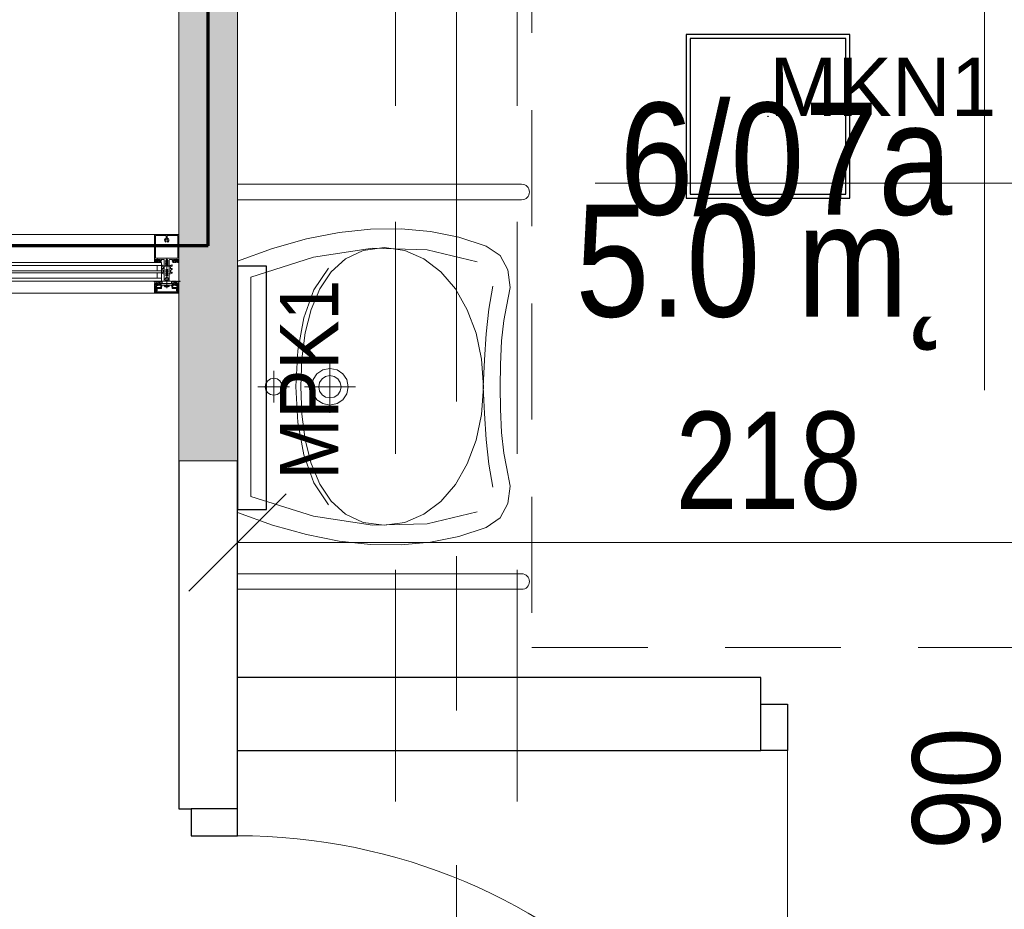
# Model space of a CAD drawing. Header units: centimetres. Extents: x -1631 to 21770, y -8842 to 3590.
# Tile 128 of 142: x 498 to 700, y 1542 to 1724. Entities that reach past the tile are written whole.
import ezdxf

# ---------------------------------------------------------------- set-up
doc = ezdxf.new("R2010")
doc.units = ezdxf.units.CM
for name, pattern in [('Długa kreska', [142.875, 95.25, -47.625]), ('Oś', [222.25, 127, -31.75, 31.75, -31.75]), ('Ponad', [39.688, 23.813, -15.875]), ('Ukryte', [71.438, 47.625, -23.813])]:
    doc.linetypes.add(name, pattern=pattern)
for name, color, linetype, lineweight in [('A-ANNO-DIMS', 211, 'Continuous', 13), ('A-ANNO-DIMS-100', 211, 'Continuous', 13), ('A-ANNO-NOTE', 131, 'Continuous', 9), ('A-AREA-IDEN', 2, 'Continuous', 13), ('A-DETL', 90, 'Continuous', 9), ('A-DETL-GENF', 92, 'Continuous', 9), ('A-DETL-HDLN', 90, 'Ukryte', 9), ('A-DETL-MEDM', 33, 'Continuous', 13), ('A-DOOR', 31, 'Continuous', 13), ('A-FLOR-OVHD', 1, 'Ponad', 9), ('A-GLAZ-CURT', 52, 'Continuous', 9), ('A-GLAZ-CWMG', 51, 'Continuous', 9), ('A-WALL', 113, 'Continuous', 13), ('A-WALL-PATT', 111, 'Continuous', 13), ('P-SANR-FIXT', 6, 'Continuous', 9), ('S-GRID', 1, 'Continuous', 13)]:
    doc.layers.add(name, color=color, linetype=linetype, lineweight=lineweight)
doc.layers.add('E_oprawy', color=12, linetype='Continuous')
doc.styles.add('Arial', font='arial.ttf', dxfattribs={"width": 0.9, "height": 18})
doc.styles.add('Arial Narrow_5', font='ARIALN.TTF', dxfattribs={"height": 20})
doc.styles.add('Arial_11', font='arial.ttf', dxfattribs={"width": 0.85, "height": 23})
doc.dimstyles.new('Diagonal_1_100__0__wewnętrzne', dxfattribs={"dimscale": 30.48, "dimtxt": 20.468619, "dimasz": 0.656168, "dimexe": 0.164042, "dimexo": 0.0625, "dimgap": 0.032808, "dimtad": 1, "dimdec": 0, "dimdsep": 46, "dimtxsty": 'Arial Narrow_5', "dimblk1": 'OBLIQUE', "dimblk2": 'OBLIQUE', "dimsah": 1, "dimcen": 0.09, "dimazin": 0, "dimtfac": 1, "dimtdec": 4, "dimtix": 1, "dimtmove": 0, "dimatfit": 3, "dimfxl": 0, "dimtvp": 1, "dimtolj": 1, "dimtzin": 0, "dimarcsym": 0})

# ---------------------------------------------------------------- blocks, each defined once
blk = doc.blocks.new('DRZWI 1S - automatyczna etykieta - Drzwi 90 _łazienkowe_-2364279-6_piętro IV __13_80 m_ - stan projektowany')
at = {"layer": 'A-DETL-GENF'}
for p, q in [((-50.5, 7.5), (-50.5, -2)), ((-45, 7.5), (-50.5, 7.5)), ((-45, -2), (-45, 7.5)), ((50.5, 7.5), (45, 7.5)), ((45, 7.5), (45, -2)), ((50.5, -2), (50.5, 7.5)), ((-50.5, -2), (-45, -2)), ((45, -2), (50.5, -2))]:
    blk.add_line(p, q, dxfattribs=at)
at = {"layer": 'A-DETL-MEDM', "lineweight": 25}
for p, q in [((-45, 7.5), (-50.5, 7.5)), ((-50.5, 7.5), (-50.5, -2)), ((-45, -2), (-45, 7.5)), ((45, -2), (45, 7.5)), ((45, 7.5), (50.5, 7.5)), ((50.5, 7.5), (50.5, -2)), ((-50.5, -2), (-45, -2)), ((50.5, -2), (45, -2))]:
    blk.add_line(p, q, dxfattribs=at)
at = {"layer": 'A-DOOR'}
blk.add_line((45, 7.5), (45, 97.5), dxfattribs=at)
blk.add_arc((45, 7.5), 90, 90, 180, dxfattribs=at)
blk = doc.blocks.new('umywalka dla N_65x56 koło - Type 1-1264895-6_piętro IV __13_80 m_ - stan projektowany')
at = {"layer": 'P-SANR-FIXT'}
for p, q in [((-29.1, 64.4), (-29.1, 6)), ((-25.9, 64.4), (-25.9, 6)), ((50.9, 64.4), (50.9, 6)), ((54.1, 6), (54.1, 64.4)), ((-11.49, 61.58), (-14.43, 59.97)), ((-7.9, 62.01), (-11.49, 61.58)), ((-3.96, 61.28), (-7.9, 62.01)), ((-1.14, 60.72), (-3.96, 61.28)), ((3.08, 60.29), (-1.14, 60.72)), ((26.14, 60.72), (21.92, 60.29)), ((28.96, 61.28), (26.14, 60.72)), ((32.9, 62.01), (28.96, 61.28)), ((36.49, 61.58), (32.9, 62.01)), ((39.43, 59.97), (36.49, 61.58)), ((-14.43, 59.97), (-16.38, 57.12)), ((7.9, 60.04), (3.08, 60.29)), ((12.5, 60.01), (7.9, 60.04)), ((17.1, 60.04), (12.5, 60.01)), ((21.92, 60.29), (17.1, 60.04)), ((41.38, 57.12), (39.43, 59.97)), ((-16.38, 57.12), (-18.22, 51.51)), ((-8.14, 58.51), (-3.44, 57.63)), ((-3.44, 57.63), (1.64, 57.08)), ((1.64, 57.08), (6.99, 56.74)), ((6.99, 56.74), (12.48, 56.52)), ((12.48, 56.52), (17.98, 56.74)), ((17.98, 56.74), (23.33, 57.08)), ((23.33, 57.08), (28.41, 57.63)), ((28.41, 57.63), (33.11, 58.51)), ((43.22, 51.51), (41.38, 57.12)), ((-13.17, 55.28), (-15.64, 44.98)), ((1.52, 55.04), (-3.33, 53.22)), ((6.84, 56.17), (1.52, 55.04)), ((12.52, 56.56), (6.84, 56.17)), ((18.18, 56.17), (12.52, 56.56)), ((23.49, 55.04), (18.18, 56.17)), ((28.31, 53.22), (23.49, 55.04)), ((40.64, 44.98), (38.17, 55.28)), ((-3.33, 53.22), (-7.59, 50.79)), ((32.54, 50.79), (28.31, 53.22)), ((-18.22, 51.51), (-19.42, 45.69)), ((-7.59, 50.79), (-11.11, 47.81)), ((36.03, 47.81), (32.54, 50.79)), ((44.42, 45.69), (43.22, 51.51)), ((-11.11, 47.81), (-13.79, 44.33)), ((38.68, 44.33), (36.03, 47.81)), ((-19.42, 45.69), (-19.97, 39.64)), ((-15.64, 44.98), (-15.95, 33.74)), ((40.95, 33.74), (40.64, 44.98)), ((44.97, 39.64), (44.42, 45.69)), ((-13.79, 44.33), (-15.49, 40.42)), ((40.36, 40.42), (38.68, 44.33)), ((-19.97, 39.64), (-19.89, 33.38)), ((-15.49, 40.42), (-16.08, 36.14)), ((40.95, 36.14), (40.36, 40.42)), ((44.89, 33.38), (44.97, 39.64)), ((-16.08, 36.14), (-15.49, 31.83)), ((40.36, 31.83), (40.95, 36.14)), ((-19.89, 33.38), (-19.18, 26.89)), ((-15.95, 33.74), (-14.09, 21.65)), ((39.09, 21.65), (40.95, 33.74)), ((44.18, 26.89), (44.89, 33.38)), ((-15.49, 31.83), (-13.8, 28.22)), ((38.67, 28.22), (40.36, 31.83)), ((9.85, 27.66), (11.04, 28.47)), ((11.04, 28.47), (12.5, 28.76)), ((12.5, 30.26), (12.5, 19.76)), ((12.5, 28.76), (13.96, 28.47)), ((13.96, 28.47), (15.15, 27.66)), ((-19.18, 26.89), (-17.85, 20.17)), ((-13.8, 28.22), (-11.14, 25.26)), ((8.75, 25.01), (9.04, 26.47)), ((9.04, 26.47), (9.85, 27.66)), ((10.38, 25.91), (10.87, 26.64)), ((10.87, 26.64), (11.61, 27.13)), ((11.61, 27.13), (12.5, 27.31)), ((12.5, 27.31), (13.39, 27.13)), ((13.39, 27.13), (14.13, 26.64)), ((14.13, 26.64), (14.62, 25.91)), ((15.15, 27.66), (15.96, 26.47)), ((15.96, 26.47), (16.25, 25.01)), ((36.01, 25.26), (38.67, 28.22)), ((42.85, 20.17), (44.18, 26.89)), ((-7.38, 21.71), (-11.89, 24.74)), ((-11.14, 25.26), (-7.63, 22.92)), ((7.16, 25.01), (17.84, 25.01)), ((9.04, 23.56), (8.75, 25.01)), ((10.2, 25.01), (10.38, 25.91)), ((10.38, 24.12), (10.2, 25.01)), ((14.62, 25.91), (14.8, 25.01)), ((14.8, 25.01), (14.62, 24.12)), ((16.25, 25.01), (15.96, 23.56)), ((36.76, 24.74), (32.25, 21.71)), ((32.5, 22.92), (36.01, 25.26)), ((-7.63, 22.92), (-3.39, 21.17)), ((9.85, 22.36), (9.04, 23.56)), ((11.04, 21.56), (9.85, 22.36)), ((10.87, 23.39), (10.38, 24.12)), ((11.61, 22.89), (10.87, 23.39)), ((12.5, 22.71), (11.61, 22.89)), ((13.39, 22.89), (12.5, 22.71)), ((14.13, 23.39), (13.39, 22.89)), ((15.15, 22.36), (13.96, 21.56)), ((14.62, 24.12), (14.13, 23.39)), ((15.96, 23.56), (15.15, 22.36)), ((28.26, 21.17), (32.5, 22.92)), ((-14.09, 21.65), (-10.01, 8.8)), ((-1.64, 19.63), (-7.38, 21.71)), ((-3.39, 21.17), (1.45, 19.96)), ((12.5, 21.26), (11.04, 21.56)), ((13.96, 21.56), (12.5, 21.26)), ((23.42, 19.96), (28.26, 21.17)), ((32.25, 21.71), (26.51, 19.63)), ((35.01, 8.8), (39.09, 21.65)), ((-17.85, 20.17), (-15.89, 13.2)), ((5.06, 18.42), (-1.64, 19.63)), ((1.45, 19.96), (6.76, 19.26)), ((12.43, 18.04), (5.06, 18.42)), ((6.76, 19.26), (12.43, 19.04)), ((12.43, 19.04), (18.1, 19.26)), ((19.81, 18.42), (12.43, 18.04)), ((18.1, 19.26), (23.42, 19.96)), ((26.51, 19.63), (19.81, 18.42)), ((40.89, 13.2), (42.85, 20.17)), ((12.5, 16.73), (12.5, 10.22)), ((10.89, 14.16), (11.26, 14.71)), ((11.26, 14.71), (11.82, 15.09)), ((11.82, 15.09), (12.5, 15.23)), ((12.5, 15.23), (13.18, 15.09)), ((13.18, 15.09), (13.74, 14.71)), ((13.74, 14.71), (14.11, 14.16)), ((-15.89, 13.2), (-13.31, 6)), ((15.75, 13.48), (9.25, 13.48)), ((10.75, 13.48), (10.89, 14.16)), ((10.89, 12.8), (10.75, 13.48)), ((11.26, 12.24), (10.89, 12.8)), ((11.82, 11.86), (11.26, 12.24)), ((13.74, 12.24), (13.18, 11.86)), ((14.11, 12.8), (13.74, 12.24)), ((14.11, 14.16), (14.25, 13.48)), ((14.25, 13.48), (14.11, 12.8)), ((38.31, 6), (40.89, 13.2)), ((12.5, 11.72), (11.82, 11.86)), ((13.18, 11.86), (12.5, 11.72)), ((-10.01, 8.8), (12.5, 8.8)), ((12.5, 8.8), (35.01, 8.8))]:
    blk.add_line(p, q, dxfattribs=at)
for centre in [(-27.5, 64.4), (52.5, 64.4)]:
    blk.add_arc(centre, 1.6, 360, 180, dxfattribs=at)
blk = doc.blocks.new('Schueco_FWS-Glazing1 - SI_38mm_TripGlz 2-2609958-6_piętro IV __13_80 m_ - stan projektowany')
at = {"layer": 'A-GLAZ-CURT'}
for p, q in [((16.9, 0), (-16.9, 0)), ((-16.9, 0), (-16.9, -3.8)), ((16.9, -3.8), (16.9, 0)), ((-16.9, -3.8), (16.9, -3.8))]:
    blk.add_line(p, q, dxfattribs=at)
at = {"layer": 'A-GLAZ-CURT', "lineweight": 13}
for p, q in [((-16.9, -0.6), (16.9, -0.6)), ((-16.9, -1.7), (16.9, -1.7)), ((-16, -0.6), (-16, -1.7)), ((16, -0.6), (16, -1.7)), ((-16.9, -2.1), (16.9, -2.1)), ((-16.9, -3.2), (16.9, -3.2)), ((-16, -2.1), (-16, -3.2)), ((16, -2.1), (16, -3.2))]:
    blk.add_line(p, q, dxfattribs=at)
blk = doc.blocks.new('Rectangular Mullion - Schueco_FWS-50-SI_Tran_CovCap-20mm_Tran-55mm-V14-6_piętro IV __13_80 m_ - stan projektowany')
at = {"layer": 'A-GLAZ-CWMG'}
for p, q in [((525.38, 1680.33), (494.38, 1680.33)), ((489.38, 1670.73), (489.38, 1674.53)), ((494.38, 1670.72), (525.38, 1670.72)), ((494.38, 1668.23), (525.38, 1668.23))]:
    blk.add_line(p, q, dxfattribs=at)
blk = doc.blocks.new('Rectangular Mullion - SI_CovCap-20mm_Tran-55mm-2281819-6_piętro IV __13_80 m_ - stan projektowany')
at = {"layer": 'A-DETL-GENF'}
for p, q in [((-2.5, 9.45), (-2.5, 7.8)), ((-2.5, 9.39), (-2.5, 4.79)), ((2.37, 9.6), (-2.35, 9.6)), ((-2.29, 9.39), (-2.29, 4.79)), ((-0.12, 8.61), (-0.12, 8.55)), ((-0.12, 8.25), (-0.12, 8.13)), ((-0.1, 8.88), (-0.1, 9.34)), ((0.1, 9.34), (0.1, 8.88)), ((0.12, 8.55), (0.12, 8.61)), ((0.12, 8.13), (0.12, 8.25)), ((2.29, 9.39), (2.29, 4.79)), ((2.5, 7.8), (2.5, 9.45)), ((2.5, 9.39), (2.5, 4.79)), ((-2.26, 4.33), (-2.14, 4.43)), ((-2.22, 4.26), (-2.26, 4.28)), ((-2.04, 4.28), (-1.72, 4.28)), ((-2.02, 4.42), (-2.01, 4.41)), ((-1.98, 4.39), (-1.78, 4.39)), ((-1.72, 4.08), (-1.94, 4.08)), ((-1.74, 4.41), (-1.74, 4.42)), ((-1.67, 4.24), (-1.67, 4.13)), ((-1.62, 4.43), (-1.5, 4.33)), ((-1.5, 4.28), (-1.54, 4.26)), ((-0.5, 4.28), (-0.5, 3.15)), ((-0.18, 3.96), (-0.18, 4.1)), ((-0.08, 4.27), (-0.05, 4.28)), ((0, -1.48), (0, 4.68)), ((0.07, 4.27), (0.05, 4.28)), ((0.17, 3.96), (0.17, 4.1)), ((0.5, 3.15), (0.5, 4.28)), ((1.62, 4.43), (1.5, 4.33)), ((1.5, 4.28), (1.54, 4.26)), ((1.67, 4.24), (1.67, 4.13)), ((2.04, 4.28), (1.72, 4.28)), ((1.72, 4.08), (1.94, 4.08)), ((1.74, 4.41), (1.74, 4.42)), ((1.98, 4.39), (1.78, 4.39)), ((2.02, 4.42), (2.01, 4.41)), ((2.26, 4.33), (2.14, 4.43)), ((2.22, 4.26), (2.26, 4.28)), ((-2.35, 3.92), (-2.48, 3.92)), ((-2.37, 3.8), (-2.47, 3.8)), ((-2.09, 4.03), (-2.31, 3.93)), ((-1.9, 3.92), (-2.05, 3.86)), ((-1.8, 3.81), (-1.84, 3.9)), ((-1.7, 3.9), (-1.74, 3.81)), ((-1.58, 3.81), (-1.62, 3.9)), ((-1.48, 3.9), (-1.52, 3.82)), ((-1.35, 3.81), (-1.4, 3.9)), ((-0.78, 2.94), (-1.04, 3.09)), ((-0.78, 2.21), (-1.04, 2.36)), ((-0.91, 3.3), (-0.53, 3.08)), ((-0.91, 2.57), (-0.83, 2.52)), ((-0.75, 2.57), (-0.75, 2.89)), ((-0.75, 1.84), (-0.75, 2.16)), ((-0.5, 3.04), (-0.5, 1.52)), ((-0.45, 3.1), (-0.35, 3.1)), ((-0.21, 3.93), (-0.19, 3.94)), ((-0.19, 3.89), (-0.21, 3.91)), ((0.21, 3.93), (0.18, 3.94)), ((0.18, 3.89), (0.21, 3.91)), ((0.37, 3.1), (0.45, 3.1)), ((0.5, 3.04), (0.5, 1.52)), ((0.91, 3.3), (0.52, 3.08)), ((0.75, 2.57), (0.75, 2.89)), ((0.75, 1.84), (0.75, 2.16)), ((0.77, 2.94), (1.04, 3.09)), ((0.77, 2.21), (1.04, 2.36)), ((0.91, 2.57), (0.82, 2.52)), ((1.35, 3.81), (1.4, 3.9)), ((1.48, 3.9), (1.52, 3.82)), ((1.58, 3.81), (1.62, 3.9)), ((1.7, 3.9), (1.74, 3.81)), ((1.8, 3.81), (1.84, 3.9)), ((1.9, 3.92), (2.05, 3.86)), ((2.09, 4.03), (2.31, 3.93)), ((2.35, 3.92), (2.48, 3.92)), ((2.37, 3.8), (2.47, 3.8)), ((-0.76, 1.47), (-1.04, 1.63)), ((-0.91, 1.85), (-0.83, 1.8)), ((-0.55, 1.47), (-0.74, 1.47)), ((-0.3, 0.5), (-0.3, 0.28)), ((0.3, 0.5), (0.3, 0.28)), ((0.55, 1.47), (0.74, 1.47)), ((0.76, 1.47), (1.04, 1.63)), ((0.91, 1.85), (0.82, 1.8)), ((-2.6, 0), (-2.69, 0)), ((-2.34, -1.03), (-2.15, -1.46)), ((-2.32, -1.59), (-2.04, -1.59)), ((-2.18, -0.02), (-2.26, -0.17)), ((-2.06, -1.25), (-2.13, -1.09)), ((-2.07, -0.1), (-2.12, -0.02)), ((-2.1, -1.49), (-1.14, -1.49)), ((-1.88, -0.42), (-2.01, -0.42)), ((-2.01, -0.48), (-1.95, -0.48)), ((-1.96, -0.02), (-2, -0.1)), ((-1.98, -0.31), (-1.95, -0.36)), ((-1.98, -0.75), (-1.9, -0.85)), ((-1.34, -1.31), (-1.96, -1.31)), ((-1.85, -0.1), (-1.9, -0.02)), ((-1.84, -0.69), (-1.84, -0.57)), ((-1.83, -0.38), (-1.83, -0.36)), ((-1.74, -0.02), (-1.79, -0.1)), ((-1.79, -0.34), (-1.77, -0.35)), ((-1.79, -0.52), (-1.76, -0.52)), ((-1.67, -0.74), (-1.79, -0.74)), ((-1.74, -0.54), (-1.64, -0.7)), ((-1.72, -0.33), (-1.72, -0.32)), ((-1.72, -0.8), (-1.48, -0.8)), ((-1.63, -0.1), (-1.68, -0.02)), ((-1.67, -0.31), (-1.65, -0.32)), ((-1.6, -0.32), (-1.6, -0.3)), ((-1.52, -0.02), (-1.57, -0.1)), ((-1.56, -0.7), (-1.46, -0.54)), ((-1.55, -0.31), (-1.54, -0.32)), ((-1.41, -0.74), (-1.53, -0.74)), ((-1.49, -0.33), (-1.48, -0.32)), ((-1.41, -0.1), (-1.46, -0.02)), ((-1.44, -0.52), (-1.41, -0.52)), ((-1.43, -0.34), (-1.42, -0.36)), ((-1.38, -0.37), (-1.37, -0.37)), ((-1.36, -0.57), (-1.36, -0.69)), ((-1.3, -0.02), (-1.35, -0.1)), ((-1.3, -0.85), (-1.22, -0.75)), ((-1.25, -0.48), (-1.18, -0.48)), ((-1.2, -0.1), (-1.24, -0.02)), ((-1.07, -0.02), (-1.12, -0.1)), ((-1.09, -1.45), (-0.98, -0.84)), ((-0.95, -0.82), (-0.03, -0.82)), ((0.41, -1.04), (-0.41, -1.04)), ((-0.22, -1.18), (0.23, -1.18)), ((0.02, -0.82), (0.95, -0.82)), ((0.98, -0.84), (1.09, -1.45)), ((1.07, -0.02), (1.12, -0.1)), ((1.14, -1.49), (2.1, -1.49)), ((1.25, -0.48), (1.18, -0.48)), ((1.2, -0.1), (1.24, -0.02)), ((1.3, -0.85), (1.22, -0.75)), ((1.3, -0.02), (1.35, -0.1)), ((1.96, -1.31), (1.34, -1.31)), ((1.36, -0.57), (1.36, -0.69)), ((1.38, -0.37), (1.37, -0.37)), ((1.41, -0.1), (1.46, -0.02)), ((1.44, -0.52), (1.41, -0.52)), ((1.41, -0.74), (1.53, -0.74)), ((1.43, -0.34), (1.42, -0.36)), ((1.56, -0.7), (1.46, -0.54)), ((1.49, -0.33), (1.48, -0.32)), ((1.72, -0.8), (1.48, -0.8)), ((1.52, -0.02), (1.57, -0.1)), ((1.55, -0.31), (1.54, -0.32)), ((1.6, -0.32), (1.6, -0.3)), ((1.63, -0.1), (1.68, -0.02)), ((1.74, -0.54), (1.64, -0.7)), ((1.67, -0.31), (1.65, -0.32)), ((1.67, -0.74), (1.79, -0.74)), ((1.72, -0.33), (1.72, -0.32)), ((1.74, -0.02), (1.79, -0.1)), ((1.79, -0.52), (1.76, -0.52)), ((1.79, -0.34), (1.77, -0.35)), ((1.83, -0.38), (1.83, -0.36)), ((1.84, -0.69), (1.84, -0.57)), ((1.85, -0.1), (1.9, -0.02)), ((1.88, -0.42), (2.01, -0.42)), ((1.98, -0.75), (1.9, -0.85)), ((1.98, -0.31), (1.95, -0.36)), ((2.01, -0.48), (1.95, -0.48)), ((1.96, -0.02), (2, -0.1)), ((2.04, -1.59), (2.32, -1.59)), ((2.13, -1.09), (2.06, -1.25)), ((2.07, -0.1), (2.12, -0.02)), ((2.15, -1.46), (2.34, -1.03)), ((2.18, -0.02), (2.26, -0.17)), ((2.6, 0), (2.69, 0)), ((2.35, -2.5), (-2.35, -2.5)), ((2.13, -2.19), (-2.14, -2.19)), ((-2.13, -2.34), (2.12, -2.34))]:
    blk.add_line(p, q, dxfattribs=at)
at = {"layer": 'A-DETL-GENF', "flags": 128}
for points in [[(-0.15, 9.39), (-2.29, 9.39), (-2.29, 7.8)], [(2.29, 7.8), (2.29, 9.39), (0.15, 9.39)], [(-2.5, 4.9), (-2.5, 4.1), (-2.31, 4.1), (-2.23, 4.18), (-2.23, 4.24), (-2.35, 4.24), (-2.35, 4.47), (-1.91, 4.47)], [(-2.5, 3.94), (-2.5, 4.08), (-2.3, 4.08), (-2.25, 4.07)], [(-2.29, 4.9), (-2.29, 4.7), (2.29, 4.7), (2.29, 4.9)], [(-1.86, 4.47), (-1.41, 4.47), (-1.41, 4.24), (-1.53, 4.24), (-1.53, 4.18), (-1.45, 4.1), (-1.09, 4.1), (-1.09, 4.22), (-1.21, 4.22), (-1.21, 4.43), (-0.65, 4.43)], [(-1.51, 4.07), (-1.46, 4.08), (-1.26, 4.08), (-1.26, 3.89), (-1.3, 3.81)], [(-0.26, 0.58), (0, 0.8), (0, 1.1), (-0.2, 1.1), (-0.2, 1.3), (-0.1, 1.3), (-0.1, 1.46), (-0.2, 1.46), (-0.2, 1.66), (0, 1.66), (0, 1.83), (-0.2, 1.83), (-0.2, 2.03), (-0.1, 2.03), (-0.1, 2.2), (-0.2, 2.2), (-0.2, 2.4), (0, 2.4), (0, 4.3), (0, 2.4), (0.2, 2.4), (0.2, 2.2), (0.1, 2.2), (0.1, 2.03), (0.2, 2.03), (0.2, 1.83), (0, 1.83), (0, 1.66), (0.2, 1.66), (0.2, 1.46), (0.1, 1.46), (0.1, 1.3), (0.2, 1.3), (0.2, 1.1), (0, 1.1), (0, 0.8), (0.26, 0.58)], [(-0.25, 3.2), (-0.25, 3.29), (-0.2, 3.32), (-0.2, 3.44), (-0.25, 3.47), (-0.2, 3.5), (-0.2, 3.62), (-0.25, 3.65), (-0.2, 3.68), (-0.2, 3.8), (-0.25, 3.83), (-0.2, 3.86), (-0.2, 3.98), (-0.25, 4.01), (-0.2, 4.04), (-0.2, 4.16), (-0.25, 4.19), (-0.2, 4.22), (-0.2, 4.25), (-0.09, 4.45)], [(0.09, 4.45), (0.2, 4.25), (0.2, 4.13), (0.25, 4.1), (0.2, 4.07), (0.2, 3.95), (0.25, 3.92), (0.2, 3.89), (0.2, 3.77), (0.25, 3.74), (0.2, 3.71), (0.2, 3.59), (0.25, 3.56), (0.2, 3.53), (0.2, 3.41), (0.25, 3.38), (0.2, 3.35), (0.2, 3.23), (0.25, 3.2)], [(0.65, 4.43), (1.21, 4.43), (1.21, 4.22), (1.09, 4.22), (1.09, 4.1), (1.45, 4.1), (1.53, 4.18), (1.53, 4.24), (1.41, 4.24), (1.41, 4.47), (1.85, 4.47)], [(1.51, 4.07), (1.46, 4.08), (1.26, 4.08), (1.26, 3.89), (1.3, 3.81)], [(1.9, 4.47), (2.35, 4.47), (2.35, 4.24), (2.23, 4.24), (2.23, 4.18), (2.31, 4.1), (2.5, 4.1), (2.5, 4.9)], [(2.5, 3.94), (2.5, 4.08), (2.3, 4.08), (2.25, 4.07)], [(-0.2, 0.11), (-0.2, 0), (-0.5, 0), (-0.5, 3.07), (-0.18, 3.07), (-0.18, 3.88)], [(0.2, 0.11), (0.2, 0), (0.5, 0), (0.5, 3.07), (0.17, 3.07), (0.17, 3.88)], [(-2.5, -2.35), (-2.5, -0.5), (-2.39, -0.5), (-2.27, -0.86)], [(-2.48, -0.21), (-2.48, -0.48), (-2.07, -0.48)], [(-2.34, -1), (-2.34, -1.11), (-2.37, -1.22), (-2.37, -1.54)], [(-1.99, -1.64), (-1.99, -1.99), (-2.12, -1.99), (-2.12, -1.72), (-2.37, -1.72), (-2.37, -2.35), (2.37, -2.35), (2.37, -1.72), (2.12, -1.72), (2.12, -1.99), (1.99, -1.99), (1.99, -1.64)], [(-2.06, -0.93), (-2.14, -0.64), (-1.95, -0.64), (-1.95, -0.58), (-2.03, -0.5), (-2.35, -0.5), (-2.25, -0.87)], [(-2.18, -2.14), (-2.18, -1.78), (-2.32, -1.78), (-2.32, -2.14)], [(-1.92, -0.67), (-1.92, -0.68), (-1.97, -0.71)], [(-1.2, -0.42), (-1.32, -0.42), (-1.32, -0.39), (-1.19, -0.41)], [(-1.23, -0.71), (-1.28, -0.68), (-1.28, -0.67)], [(1.24, -1.23), (1.14, -0.64), (1.25, -0.64), (1.25, -0.58), (1.17, -0.5), (-1.17, -0.5), (-1.25, -0.58), (-1.25, -0.64), (-1.14, -0.64), (-1.24, -1.23)], [(-1.12, -0.48), (-0.98, -0.48), (-0.98, -0.09), (-1.02, -0.02)], [(0.52, -0.97), (0.54, -0.82), (-0.54, -0.82), (-0.52, -0.97)], [(1.12, -0.48), (0.98, -0.48), (0.98, -0.09), (1.02, -0.02)], [(1.2, -0.42), (1.32, -0.42), (1.32, -0.39), (1.19, -0.41)], [(1.23, -0.71), (1.28, -0.68), (1.28, -0.67)], [(1.92, -0.67), (1.92, -0.68), (1.97, -0.71)], [(2.25, -0.87), (2.35, -0.5), (2.03, -0.5), (1.95, -0.58), (1.95, -0.64), (2.14, -0.64), (2.06, -0.93)], [(2.48, -0.21), (2.48, -0.48), (2.07, -0.48)], [(2.33, -2.14), (2.33, -1.78), (2.19, -1.78), (2.19, -2.14)], [(2.27, -0.86), (2.39, -0.5), (2.5, -0.5), (2.5, -2.35)], [(2.37, -1.54), (2.37, -1.22), (2.34, -1.11), (2.34, -1)]]:
    blk.add_lwpolyline(points, dxfattribs=at)
for points in [[(0.97, 0), (-0.97, 0), (-0.97, -0.04), (0.97, -0.04)], [(0.97, -0.04), (-0.97, -0.04), (-0.97, -0.49), (0.97, -0.49)]]:
    blk.add_lwpolyline(points, close=True, dxfattribs=at)
at = {"layer": 'A-DETL-GENF'}
for centre, radius, start, end in [((-2.35, 9.45), 0.15, 90.0003, 179.9997), ((0, 8.4), 0.45, 107.4982, 231.0552), ((-0.22, 8.13), 0.1, 231.0552, 0), ((0, 8.4), 0.21, 143.7768, 216.2232), ((-0.15, 8.55), 0.03, 229.6807, 0), ((-0.15, 8.25), 0.03, 0, 130.3193), ((-0.15, 9.34), 0.05, 0.0077, 89.9923), ((-0.15, 8.88), 0.05, 287.4982, 0), ((0, 8.4), 0.24, 60, 120), ((0.15, 9.34), 0.05, 89.9791, 180.0209), ((0.15, 8.88), 0.05, 180, 252.583), ((0.15, 8.55), 0.03, 180, 310.3193), ((0.15, 8.25), 0.03, 49.6807, 180), ((0.22, 8.13), 0.1, 180, 308.9448), ((0, 8.4), 0.45, 308.9448, 72.583), ((0, 8.4), 0.21, 323.7768, 36.2232), ((2.35, 9.45), 0.15, 0.1055, 83.878), ((-2.24, 4.3), 0.03, 128.5798, 239.9915), ((-2.24, 4.1), 0.03, 255.4027, 14.3746), ((-2.23, 4.24), 0.02, 346.6587, 60.0171), ((-1.94, 4.17), 0.277, 166.6587, 194.3746), ((-2.08, 4.37), 0.08, 38.8475, 129.685), ((-2.04, 4.23), 0.0496, 92.7559, 159.6878), ((-1.94, 4.23), 0.148, 172.4164, 270.2404), ((-1.98, 4.44), 0.05, 218.8475, 270), ((-1.88, 4.46), 0.0255, 12.35, 167.65), ((-1.78, 4.44), 0.05, 270, 321.1528), ((-1.67, 4.37), 0.08, 50.315, 141.1528), ((-1.72, 4.23), 0.0499, 9.2263, 86.9893), ((-1.72, 4.13), 0.0502, 273.3323, 359.7322), ((-1.53, 4.24), 0.02, 119.9847, 193.341), ((-1.82, 4.17), 0.277, 345.6254, 13.341), ((-1.52, 4.1), 0.03, 165.6254, 284.5942), ((-1.52, 4.3), 0.03, 300.0085, 51.4202), ((-0.65, 4.28), 0.15, 359.9706, 90.0294), ((0.02, 4.1), 0.2, 120, 180), ((0, 4.4), 0.1, 28.7984, 151.2016), ((0, 4.2), 0.1, 90, 120), ((0, 4.2), 0.1, 60, 90), ((-0.03, 4.1), 0.2, 360, 60), ((0.65, 4.28), 0.15, 89.9706, 180.0294), ((1.52, 4.3), 0.03, 128.5798, 239.9915), ((1.52, 4.1), 0.03, 255.4058, 14.3746), ((1.53, 4.24), 0.02, 346.659, 60.0153), ((1.82, 4.17), 0.277, 166.659, 194.3746), ((1.67, 4.37), 0.08, 38.8472, 129.685), ((1.72, 4.23), 0.0499, 93.0107, 170.7737), ((1.72, 4.13), 0.0502, 180.2678, 266.6677), ((1.78, 4.44), 0.05, 218.8472, 270), ((1.88, 4.46), 0.0255, 12.35, 167.65), ((1.94, 4.23), 0.148, 269.7596, 7.5836), ((1.98, 4.44), 0.05, 270, 321.1525), ((2.08, 4.37), 0.08, 50.315, 141.1525), ((2.04, 4.23), 0.0496, 20.3122, 87.2441), ((2.23, 4.24), 0.02, 119.9829, 193.3413), ((1.94, 4.17), 0.277, 345.6254, 13.3413), ((2.24, 4.1), 0.03, 165.6254, 284.5973), ((2.24, 4.3), 0.03, 300.0085, 51.4202), ((-2.48, 3.94), 0.02, 180.0007, 269.9993), ((-2.43, 3.83), 0.059, 88.5974, 194.6036), ((-2.47, 3.82), 0.02, 194.6036, 270), ((-2.43, 4.82), 0.933, 269.587, 293.0035), ((-2.4, 4.8), 0.997, 271.4989, 290.69), ((-2.35, 4.02), 0.1, 270.0001, 294), ((-2.07, 3.99), 0.0337, 293.0035, 114), ((-1.89, 3.87), 0.05, 30.069, 110.536), ((-1.77, 3.83), 0.03, 210.0871, 329.9129), ((-1.66, 3.88), 0.0402, 27.7922, 152.3701), ((-1.55, 3.83), 0.0299, 210.122, 335.064), ((-1.44, 3.88), 0.0414, 28.176, 151.824), ((-1.33, 3.83), 0.0301, 210.1258, 329.8742), ((-0.98, 3.2), 0.125, 60, 240), ((-0.98, 2.47), 0.125, 60, 240), ((-0.8, 2.57), 0.05, 240, 360), ((-0.8, 2.89), 0.05, 360, 60), ((-0.8, 2.16), 0.05, 360, 60), ((-0.55, 3.04), 0.05, 360, 60), ((-0.45, 3.15), 0.05, 179.9899, 270.0101), ((-0.35, 3.2), 0.0999, 269.9704, 0.0296), ((-0.21, 3.92), 0.01, 120.0303, 239.9802), ((-0.2, 3.96), 0.02, 300.0303, 360), ((-0.2, 3.88), 0.02, 360, 59.9802), ((0.19, 3.96), 0.02, 180, 239.9697), ((0.19, 3.88), 0.02, 120.0198, 180), ((0.2, 3.92), 0.01, 300.0198, 59.9697), ((0.37, 3.23), 0.126, 191.5693, 265.5931), ((0.45, 3.15), 0.05, 270.9313, 359.9852), ((0.55, 3.04), 0.05, 120, 180), ((0.8, 2.89), 0.05, 120, 180), ((0.8, 2.57), 0.05, 180, 300), ((0.8, 2.16), 0.05, 120, 180), ((0.97, 3.2), 0.125, 300, 120), ((0.97, 2.47), 0.125, 300, 120), ((1.33, 3.83), 0.0301, 210.1258, 329.8742), ((1.44, 3.88), 0.0414, 28.176, 151.824), ((1.55, 3.83), 0.0299, 204.936, 329.878), ((1.66, 3.88), 0.0402, 27.6299, 152.2078), ((1.77, 3.83), 0.03, 210.0871, 329.9129), ((1.89, 3.87), 0.05, 69.464, 149.931), ((2.07, 3.99), 0.0337, 66, 246.9965), ((2.4, 4.8), 0.997, 249.31, 268.5011), ((2.43, 4.82), 0.933, 246.9965, 270.413), ((2.35, 4.02), 0.1, 246, 269.9999), ((2.43, 3.83), 0.059, 345.3964, 91.4026), ((2.47, 3.82), 0.02, 270, 345.3964), ((2.48, 3.94), 0.02, 270.0007, 359.9993), ((-0.98, 1.74), 0.125, 60, 240), ((-0.8, 1.84), 0.05, 240, 360), ((-0.74, 1.52), 0.05, 240, 270), ((-0.55, 1.52), 0.05, 270, 360), ((-0.2, 0.5), 0.1, 130, 180), ((-0.2, 0.28), 0.1, 180, 240), ((-0.3, 0.11), 0.1, 360, 60), ((0.3, 0.11), 0.1, 120, 180), ((0.2, 0.28), 0.1, 300, 360), ((0.2, 0.5), 0.1, 0, 50), ((0.55, 1.52), 0.05, 180, 270), ((0.74, 1.52), 0.05, 270, 300), ((0.8, 1.84), 0.05, 180, 300), ((0.97, 1.74), 0.125, 300, 120), ((-2.69, -0.03), 0.03, 89.9022, 261.6433), ((-2.73, -0.34), 0.286, 27.5921, 81.6433), ((-2.6, -0.2), 0.2, 80.4545, 89.9022), ((-2.61, -0.29), 0.291, 25.3637, 80.4545), ((-2.32, -1.54), 0.0512, 180.5709, 268.6482), ((-2.31, -0.14), 0.05, 205.3637, 330.1649), ((-2.29, -1.01), 0.06, 98.4417, 205), ((-2.27, -1), 0.07, 120.0064, 180), ((-2.34, -0.88), 0.07, 300.0064, 18), ((-2.31, -0.89), 0.06, 278.4417, 15), ((-2.15, -0.03), 0.03, 30.7154, 150.1649), ((-2.1, -1.44), 0.05, 205, 270), ((-2.08, -1.06), 0.06, 108.8192, 205), ((-2.12, -0.95), 0.06, 288.8192, 15), ((-2.04, -0.08), 0.0417, 215.132, 324.868), ((-2.01, -0.35), 0.065, 90, 270), ((-2.04, -0.48), 0.03, 0, 180), ((-1.96, -1.21), 0.1, 205, 270), ((-2.04, -1.64), 0.05, 0, 90.0001), ((-2.01, -0.33), 0.04, 29.9937, 90), ((-1.95, -0.73), 0.03, 120.0049, 219.9897), ((-1.93, -0.03), 0.03, 30.5887, 149.5346), ((-1.86, -0.31), 0.1, 210.0023, 269.1728), ((-1.95, -0.51), 0.03, 0.0185, 89.0948), ((-1.62, -0.59), 0.314, 165.4979, 194.5021), ((-1.84, -0.8), 0.08, 219.9967, 337.3844), ((-1.88, -0.37), 0.05, 270, 305.0779), ((-1.86, -0.37), 0.0339, 269.1783, 356.9975), ((-1.82, -0.08), 0.0415, 215.012, 324.988), ((-1.6, -0.77), 0.44, 54.1588, 125.0779), ((-1.79, -0.57), 0.05, 89.9897, 180.0103), ((-1.79, -0.69), 0.05, 179.9899, 270.0101), ((-1.8, -0.36), 0.0272, 60.011, 176.9853), ((-1.75, -0.32), 0.0316, 240.007, 341.9967), ((-1.76, -0.55), 0.03, 29.9936, 90.0121), ((-1.72, -0.85), 0.05, 90.0003, 157.3776), ((-1.71, -0.03), 0.03, 30.1448, 149.5346), ((-1.69, -0.33), 0.03, 45.0005, 162.0009), ((-1.67, -0.71), 0.03, 269.9936, 30.0024), ((-1.63, -0.3), 0.0316, 224.991, 327.0104), ((-1.6, -0.08), 0.043, 217.8436, 323.8234), ((-1.57, -0.32), 0.03, 30.0003, 146.9985), ((-1.53, -0.71), 0.03, 150.0027, 270.0013), ((-1.51, -0.31), 0.0316, 210.0026, 311.9974), ((-1.49, -0.03), 0.03, 30.3449, 149.5346), ((-1.46, -0.34), 0.03, 14.9955, 132.0028), ((-1.48, -0.85), 0.05, 22.6209, 90.0012), ((-1.44, -0.55), 0.03, 89.9893, 150.005), ((-1.36, -0.8), 0.08, 202.6228, 319.9969), ((-1.39, -0.35), 0.03, 195.0015, 296.9968), ((-1.38, -0.08), 0.0419, 215.4665, 324.6999), ((-1.41, -0.57), 0.05, 0.009, 89.991), ((-1.41, -0.69), 0.05, 270.0092, 359.9908), ((-1.35, -0.39), 0.03, 0.0112, 116.991), ((-1.32, -0.39), 0.03, 234.1588, 270), ((-1.34, -1.21), 0.1, 270, 350), ((-1.27, -0.03), 0.03, 30.3446, 149.7685), ((-1.25, -0.51), 0.03, 90, 193.1975), ((-1.58, -0.59), 0.314, 345.517, 13.1975), ((-1.24, -0.73), 0.03, 319.9887, 60.0017), ((-1.16, -0.08), 0.0416, 206.9541, 331.568), ((-1.2, -0.45), 0.033, 305.0901, 90), ((-1.19, -0.46), 0.05, 7.1737, 90.0088), ((-1.12, -0.45), 0.03, 187.1885, 269.997), ((-1.14, -1.44), 0.05, 270, 350), ((-1.05, -0.03), 0.03, 29.7965, 150.132), ((-0.95, -0.85), 0.03, 90, 170), ((-0.31, -0.92), 0.22, 193.9707, 242.728), ((0, -0.29), 0.921, 243.7078, 255.8284), ((0, -0.82), 0.0256, 12.6804, 167.3196), ((0, -0.29), 0.92, 284.1683, 296.293), ((0.31, -0.92), 0.22, 297.2746, 346.0268), ((0.95, -0.85), 0.03, 10, 90), ((1.05, -0.03), 0.03, 29.868, 150.2035), ((1.14, -1.44), 0.05, 190, 270), ((1.16, -0.08), 0.0416, 208.432, 333.0459), ((1.12, -0.45), 0.03, 270.003, 352.8115), ((1.19, -0.46), 0.05, 89.9912, 172.8263), ((1.2, -0.45), 0.033, 90, 234.9099), ((1.24, -0.73), 0.03, 119.9983, 220.0113), ((1.27, -0.03), 0.03, 30.2315, 149.6554), ((1.34, -1.21), 0.1, 190, 270), ((1.25, -0.51), 0.03, 346.8025, 90), ((1.58, -0.59), 0.314, 166.8025, 194.483), ((1.36, -0.8), 0.08, 220.0031, 337.3772), ((1.35, -0.39), 0.03, 63.009, 179.9888), ((1.32, -0.39), 0.03, 270, 305.8412), ((1.6, -0.77), 0.44, 54.9221, 125.8412), ((1.38, -0.08), 0.0419, 215.3001, 324.5335), ((1.41, -0.57), 0.05, 90.009, 179.991), ((1.41, -0.69), 0.05, 180.0092, 269.9908), ((1.39, -0.35), 0.03, 243.0032, 344.9985), ((1.46, -0.34), 0.03, 47.9972, 165.0045), ((1.44, -0.55), 0.03, 29.995, 90.0107), ((1.48, -0.85), 0.05, 89.9988, 157.3791), ((1.49, -0.03), 0.03, 30.4654, 149.6551), ((1.51, -0.31), 0.0316, 228.0026, 329.9974), ((1.53, -0.71), 0.03, 269.9987, 29.9973), ((1.57, -0.32), 0.03, 33.0015, 149.9997), ((1.6, -0.08), 0.043, 216.1766, 322.1564), ((1.63, -0.3), 0.0316, 212.9896, 315.009), ((1.67, -0.71), 0.03, 149.9976, 270.0064), ((1.69, -0.33), 0.03, 17.9991, 134.9995), ((1.71, -0.03), 0.03, 30.4654, 149.8552), ((1.75, -0.32), 0.0316, 198.0033, 299.993), ((1.72, -0.85), 0.05, 22.6224, 89.9997), ((1.76, -0.55), 0.03, 89.9879, 150.0064), ((1.84, -0.8), 0.08, 202.6156, 320.0033), ((1.82, -0.08), 0.0415, 215.012, 324.988), ((1.8, -0.36), 0.0272, 3.0147, 119.989), ((1.79, -0.57), 0.05, 359.9897, 90.0103), ((1.79, -0.69), 0.05, 269.9899, 0.0101), ((1.86, -0.37), 0.0339, 183.0025, 270.8217), ((1.88, -0.37), 0.05, 234.9221, 270), ((1.86, -0.31), 0.1, 270.8272, 329.9977), ((1.93, -0.03), 0.03, 30.4654, 149.4113), ((1.95, -0.51), 0.03, 90.9052, 179.9815), ((1.62, -0.59), 0.314, 345.4979, 14.5021), ((1.96, -1.21), 0.1, 270, 335), ((1.95, -0.73), 0.03, 320.0103, 59.9951), ((2.01, -0.33), 0.04, 90, 150.0063), ((2.04, -1.64), 0.05, 89.9981, 180.0017), ((2.04, -0.08), 0.0417, 215.132, 324.868), ((2.01, -0.35), 0.065, 270, 90), ((2.04, -0.48), 0.03, 0, 180), ((2.12, -0.95), 0.06, 165, 251.1808), ((2.08, -1.06), 0.06, 335, 71.1808), ((2.1, -1.44), 0.05, 270, 335), ((2.15, -0.03), 0.03, 29.8351, 149.2846), ((2.31, -0.89), 0.06, 165, 261.5583), ((2.31, -0.14), 0.05, 209.8351, 334.6363), ((2.34, -0.88), 0.07, 162, 239.9983), ((2.27, -1), 0.07, 0, 59.9983), ((2.29, -1.01), 0.06, 335, 81.5583), ((2.32, -1.54), 0.0498, 269.8262, 0.1735), ((2.61, -0.29), 0.291, 99.5455, 154.6363), ((2.73, -0.34), 0.286, 98.3567, 152.4079), ((2.6, -0.2), 0.2, 90.0978, 99.5455), ((2.69, -0.03), 0.03, 278.3567, 90.0978), ((-2.35, -2.35), 0.15, 179.9938, 270.0062), ((-2.13, -2.14), 0.2, 179.9718, 270.0352), ((-2.14, -2.14), 0.0499, 179.8796, 270.0225), ((2.12, -2.14), 0.2, 270.0295, 359.9723), ((2.13, -2.14), 0.0501, 270.0875, 359.9336), ((2.35, -2.35), 0.15, 270.0494, 359.9506)]:
    blk.add_arc(centre, radius, start, end, dxfattribs=at)
blk = doc.blocks.new('DRZWI 1S - automatyczna etykieta - Drzwi 120-2381684-6_piętro IV __13_80 m_ - stan projektowany')
at = {"layer": 'A-DETL-GENF'}
for p, q in [((-65.5, 6), (-65.5, -3.5)), ((-60, 6), (-65.5, 6)), ((-60, -3.5), (-60, 6)), ((65.5, 6), (60, 6)), ((60, 6), (60, -3.5)), ((65.5, -3.5), (65.5, 6)), ((-65.5, -3.5), (-60, -3.5)), ((60, -3.5), (65.5, -3.5))]:
    blk.add_line(p, q, dxfattribs=at)
at = {"layer": 'A-DETL-MEDM', "lineweight": 25}
for p, q in [((-60, 6), (-65.5, 6)), ((-65.5, 6), (-65.5, -3.5)), ((-60, -3.5), (-60, 6)), ((60, -3.5), (60, 6)), ((60, 6), (65.5, 6)), ((65.5, 6), (65.5, -3.5)), ((-65.5, -3.5), (-60, -3.5)), ((65.5, -3.5), (60, -3.5))]:
    blk.add_line(p, q, dxfattribs=at)
at = {"layer": 'A-DOOR'}
blk.add_line((60, 6), (60, 126), dxfattribs=at)
blk.add_arc((60, 6), 120, 90, 180, dxfattribs=at)
blk = doc.blocks.new('DIMBLOCK58-6_piętro IV __13_80 m_ - stan projektowany')
at = {"layer": 'A-ANNO-DIMS-100', "transparency": 16777216}
for p, q in [((542.38, 1617.05), (552.38, 1627.05)), ((760.38, 1617.05), (770.38, 1627.05)), ((542.38, 1612.05), (542.38, 1622.05)), ((760.38, 1612.05), (760.38, 1622.05)), ((542.38, 1617.05), (532.38, 1607.05)), ((760.38, 1617.05), (542.38, 1617.05)), ((542.38, 1617.05), (542.38, 1612.05)), ((760.38, 1617.05), (750.38, 1607.05)), ((760.38, 1617.05), (760.38, 1612.05))]:
    blk.add_line(p, q, dxfattribs=at)
at = {"layer": 'A-ANNO-DIMS-100', "color": 0, "transparency": 16777216, "insert": (632.37, 1643.9), "char_height": 20, "width": 45.6158, "attachment_point": 1, "line_spacing_factor": 0.974696, "style": 'Arial Narrow_5'}
blk.add_mtext('218', dxfattribs=at)
blk = doc.blocks.new('_Oblique')
at = {"color": 0, "linetype": 'ByBlock', "lineweight": -2}
blk.add_line((-0.5, -0.5), (0.5, 0.5), dxfattribs=at)
blk = doc.blocks.new('METKA_POMIESZCZENIA2 - Rozbudowana krótka - bez ramki-2403173-6_piętro IV __13_80 m_ - stan projektowany')
at = {"layer": 'A-AREA-IDEN'}
for p, q in [((0, 0.425), (0, 0)), ((0.0976, 0), (-0.8, 0)), ((-0.8, 0), (0.8, 0)), ((0, 0), (0, -0.425))]:
    blk.add_line(p, q, dxfattribs=at)
blk = doc.blocks.new('MPK1')
at = {"layer": 'E_oprawy', "linetype": 'ByBlock'}
blk.add_lwpolyline([(0, 6), (0, 0), (50, 0), (50, 6)], close=True, dxfattribs=at)
at = {"layer": 'E_oprawy'}
blk.add_circle((25, 0), 0.00001, dxfattribs=at)
at = {"layer": 'E_oprawy', "color": 4, "style": 'Arial', "width": 0.9}
blk.add_text('MPK1', height=12, rotation=180, dxfattribs=at).set_placement((43.89, 20.74))
blk = doc.blocks.new('MKN1')
at = {"layer": 'E_oprawy', "linetype": 'ByBlock'}
for points in [[(9572.75, 390.73), (9572.75, 357.13), (9606.35, 357.13), (9606.35, 390.73)], [(9573.55, 389.92), (9573.55, 357.92), (9605.55, 357.92), (9605.55, 389.92)]]:
    blk.add_lwpolyline(points, close=True, dxfattribs=at)
for centre in [(9589.55, 373.92), (9710.84, 373.92)]:
    blk.add_circle(centre, 0.01, dxfattribs=at)
at = {"layer": 'E_oprawy', "color": 4, "linetype": 'ByBlock', "insert": (9589.85, 385.97), "char_height": 0.2, "width": 42.2965, "attachment_point": 1}
blk.add_mtext('{\\fArial|b0|i0|c0|p0;\\H60x;MKN1}', dxfattribs=at)

msp = doc.modelspace()

# ---------------------------------------------------------------- hatches: boundary and pattern name
at = {"layer": 'A-WALL-PATT'}
h = msp.add_hatch(color=9, dxfattribs=at)
h.paths.add_polyline_path([(542.38, 132.33), (542.38, 139.33), (530.38, 139.33), (530.38, 132.33)], flags=0)
h.paths.add_polyline_path([(542.38, 250.33), (542.38, 465.83), (530.38, 465.83), (530.38, 250.33)], flags=0)
h.paths.add_polyline_path([(530.38, 657.83), (542.38, 657.83), (542.38, 660.33), (530.38, 660.33)], flags=0)
h.paths.add_polyline_path([(530.38, 781.33), (542.38, 781.33), (542.38, 1102.83), (530.38, 1102.83), (530.38, 788.28)], flags=0)
h.paths.add_polyline_path([(530.38, 1312.83), (542.38, 1312.83), (542.38, 1431.33), (530.38, 1431.33)], flags=0)
h.paths.add_polyline_path([(530.38, 1633.83), (542.38, 1633.83), (542.38, 2022.83), (530.38, 2022.83), (530.38, 1665.12)], flags=0)
h.paths.add_polyline_path([(542.38, 2173.83), (542.38, 2458.83), (530.38, 2458.83), (530.38, 2173.83)], flags=0)
h.paths.add_polyline_path([(530.38, 2593.83), (542.38, 2593.83), (542.38, 2824.33), (530.38, 2824.33), (530.38, 2634.27)], flags=0)

# ---------------------------------------------------------------- linework, layer by layer
at = {"layer": 'A-DETL', "linetype": 'Długa kreska', "lineweight": 70}
for q in [(536.38, 1848.33), (3.38, 1678)]:
    msp.add_line((536.38, 1678), q, dxfattribs=at)
at = {"layer": 'A-DETL-HDLN'}
for p, q in [((574.88, 420.83), (574.88, 2793.33)), ((599.88, 420.83), (599.88, 2793.33))]:
    msp.add_line(p, q, dxfattribs=at)
at = {"layer": 'A-FLOR-OVHD'}
for p, q in [((602.87, 1745.5), (602.87, 1595.5)), ((602.87, 1595.5), (752.87, 1595.5))]:
    msp.add_line(p, q, dxfattribs=at)
at = {"layer": 'A-WALL', "lineweight": 9}
for p, q in [((530.38, 2022.83), (530.38, 1680.33)), ((542.38, 1633.83), (542.38, 1819.83)), ((530.38, 1674.53), (530.38, 1670.73)), ((530.38, 1668.23), (530.38, 1633.83))]:
    msp.add_line(p, q, dxfattribs=at)
at = {"layer": 'A-WALL'}
msp.add_line((530.38, 1633.83), (542.38, 1633.83), dxfattribs=at)
at = {"layer": 'A-WALL', "color": 7, "lineweight": 25}
for p, q in [((530.38, 1633.83), (530.38, 1562.33)), ((542.38, 1562.33), (542.38, 1633.83)), ((649.88, 1589.33), (542.38, 1589.33)), ((649.88, 1583.83), (649.88, 1589.33)), ((542.38, 1574.33), (649.88, 1574.33)), ((530.38, 1562.33), (532.88, 1562.33))]:
    msp.add_line(p, q, dxfattribs=at)
at = {"layer": 'S-GRID', "linetype": 'Oś'}
msp.add_line((587.38, 2884.27), (587.38, 27.13), dxfattribs=at)

# ---------------------------------------------------------------- block references
at = {"layer": 'A-AREA-IDEN', "xscale": 99.99999999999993, "yscale": 99.99999999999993, "zscale": 99.99999999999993}
msp.add_blockref('METKA_POMIESZCZENIA2 - Rozbudowana krótka - bez ramki-2403173-6_piętro IV __13_80 m_ - stan projektowany', (695.87, 1690.82), dxfattribs=at)
at = {"layer": 'A-DOOR'}
for name, p, rotation in [('DRZWI 1S - automatyczna etykieta - Drzwi 90 _łazienkowe_-2364279-6_piętro IV __13_80 m_ - stan projektowany', (700.38, 1581.83), 180), ('DRZWI 1S - automatyczna etykieta - Drzwi 120-2381684-6_piętro IV __13_80 m_ - stan projektowany', (536.38, 1496.83), 269.9999999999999)]:
    msp.add_blockref(name, p, dxfattribs=dict(at, rotation=rotation))
at = {"layer": 'A-GLAZ-CURT', "rotation": 180}
msp.add_blockref('Schueco_FWS-Glazing1 - SI_38mm_TripGlz 2-2609958-6_piętro IV __13_80 m_ - stan projektowany', (509.88, 1670.73), dxfattribs=at)
at = {"layer": 'A-GLAZ-CWMG'}
msp.add_blockref('Rectangular Mullion - Schueco_FWS-50-SI_Tran_CovCap-20mm_Tran-55mm-V14-6_piętro IV __13_80 m_ - stan projektowany', (0, 0), dxfattribs=at)
at = {"layer": 'A-GLAZ-CWMG', "extrusion": (0, 0, -1)}
msp.add_blockref('Rectangular Mullion - SI_CovCap-20mm_Tran-55mm-2281819-6_piętro IV __13_80 m_ - stan projektowany', (-527.88, 1670.73), dxfattribs=at)
at = {"layer": 'E_oprawy', "linetype": 'ByBlock'}
msp.add_blockref('MKN1', (-8938.17, 1330.65), dxfattribs=at)
at = {"layer": 'E_oprawy', "rotation": 270.0000000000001}
msp.add_blockref('MPK1', (542.38, 1673.83), dxfattribs=at)
at = {"layer": 'P-SANR-FIXT', "rotation": 270.0000000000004}
msp.add_blockref('umywalka dla N_65x56 koło - Type 1-1264895-6_piętro IV __13_80 m_ - stan projektowany', (536.38, 1661.53), dxfattribs=at)

# ---------------------------------------------------------------- texts
at = {"layer": 'A-ANNO-NOTE', "lineweight": 211, "insert": (690.14, 1566.5), "char_height": 18, "width": 25.65, "attachment_point": 5, "rotation": 90, "line_spacing_factor": 0.936439, "style": 'Arial'}
msp.add_mtext('\\pxqc,t6.35,12.7,19.05,25.4,31.75,38.1,44.45,50.8,57.15,63.5,69.85,76.2,82.55,88.9,95.25,101.6,107.95,114.3,120.65,127,133.35,139.7,146.05,152.4,158.75,165.1,171.45,177.8,184.15,190.5,196.85,203.2;{90}', dxfattribs=at)
at = {"layer": 'A-AREA-IDEN', "char_height": 23, "line_spacing_factor": 0.936439, "style": 'Arial_11'}
for s, insert, width, attachment_point in [('\\pxqr,t3.69565,7.3913,11.08696,14.78261,18.47826,22.17391,25.86957,29.56522,33.26087,36.95652,40.65217,44.34783,48.04348,51.73913,55.43478,59.13043,62.82609,66.52174,70.21739,73.91304,77.6087,81.30435,85,88.69565,92.3913,96.08696,99.78261,103.47826,107.17391,110.86957,114.56522,118.26087;{6/07a}', (689.22, 1684.04), 68, 9), ('\\pt84.99995,169.9999,255.00008,340.00003,424.99998,509.99993,595.00011,680.00006,765.00001,849.99996,934.99991,1020.00009,1105.00004,1189.99999,1274.99994,1359.99989,1445.00007,1530.00002,1614.99997,1699.99992,1785.0001,1870.00005,1955,2039.99995,2124.9999,2210.00008,2295.00003,2379.99998,2464.99993,2550.00011,2635.00006,2720.00001;5.0 m˛', (689.22, 1686.43), 76.5, 3)]:
    msp.add_mtext(s, dxfattribs=dict(at, insert=insert, width=width, attachment_point=attachment_point))

# ---------------------------------------------------------------- dimensions: what is measured, and where the dimension line sits
at = {"layer": 'A-ANNO-DIMS'}
dim = msp.add_linear_dim(base=(542.38, 1617.05), p1=(760.38, 1612.05), p2=(542.38, 1612.05), dimstyle='Diagonal_1_100__0__wewnętrzne', override={"dimpost": '<>', "dimfxl": 218}, dxfattribs=at)
dim.commit()
dim.dimension.update_dxf_attribs({"geometry": 'DIMBLOCK58-6_piętro IV __13_80 m_ - stan projektowany', "text_midpoint": (651.38, 1628.26)})

doc.saveas('drawing.dxf')
